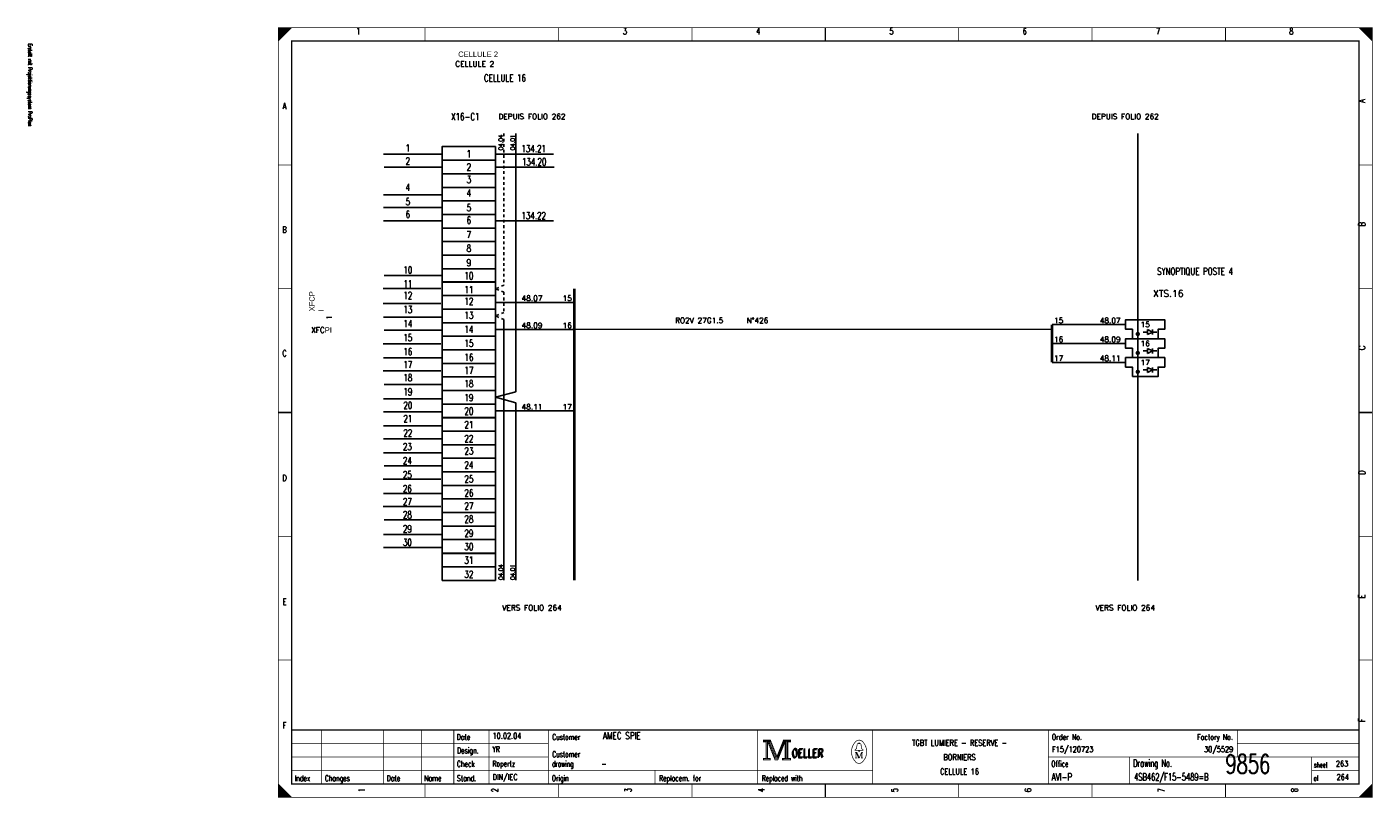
# Model space of a CAD drawing. Header units: centimetres. Extents: x 0 to 491, y -1040 to 69.
# Tile 10 of 181: x 141 to 191, y -1040 to -1011. Entities that reach past the tile are written whole.
import ezdxf
from ezdxf.enums import TextEntityAlignment as Align

# ---------------------------------------------------------------- set-up
doc = ezdxf.new("R2010")
doc.units = ezdxf.units.CM
doc.header["$MEASUREMENT"] = 0
doc.linetypes.add('CONTINU', pattern=[0])
doc.linetypes.add('DISCONTINU', pattern=[0.15000000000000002, 0.1, -0.05])
doc.layers.get('0').update_dxf_attribs({"color": 9, "linetype": 'CONTINUOUS'})
for name, color, linetype in [('POINTILLE', 5, 'DISCONTINU'), ('SCH-3', 3, 'CONTINU'), ('TEXTE', 3, 'CONTINUOUS'), ('TRAIFIN', 1, 'CONTINUOUS'), ('TRAIGROS', 2, 'CONTINUOUS'), ('TRAIMOY', 4, 'CONTINUOUS')]:
    doc.layers.add(name, color=color, linetype=linetype)
doc.styles.get("Standard").update_dxf_attribs({"font": 'romans.shx', "bigfont": 'TXT.shx'})

# ---------------------------------------------------------------- blocks, each defined once
blk = doc.blocks.new('BRND')
at = {"layer": 'TRAIFIN'}
for p, q in [((-0.731083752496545, -4.529830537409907), (0.8010242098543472, -4.529830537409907)), ((0.8010242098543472, -5.467330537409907), (0.8010242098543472, -3.592330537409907)), ((0.8010242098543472, -3.592330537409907), (2.676024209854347, -4.529830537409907)), ((2.676024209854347, -4.529830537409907), (0.8010242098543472, -5.467330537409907)), ((2.676024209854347, -5.467330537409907), (2.676024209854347, -3.592330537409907)), ((2.676024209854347, -4.529830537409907), (4.268916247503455, -4.529830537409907))]:
    blk.add_line(p, q, dxfattribs=at)
at = {"layer": 'TRAIMOY'}
blk.add_lwpolyline([(-4.75, -7), (-4.75, -3.5), (-7.25, -3.5), (-7.25, 0), (7.25, 0), (7.25, -3.5), (4.75, -3.5), (4.75, -7)], close=True, dxfattribs=at)

msp = doc.modelspace()

# ---------------------------------------------------------------- linework, layer by layer
at = {"color": 0, "linetype": 'Continuous'}
for p, q in [((153.8977271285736, -1016.185663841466), (156.0311359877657, -1016.185663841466)), ((158.0586004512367, -1016.185663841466), (160.1920093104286, -1016.185663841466)), ((153.9156618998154, -1016.669707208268), (156.0490707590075, -1016.669707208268)), ((158.0765352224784, -1016.669707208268), (160.2099440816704, -1016.669707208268)), ((153.8977270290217, -1017.691154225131), (156.0311358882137, -1017.691154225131)), ((153.8977271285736, -1018.157692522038), (156.0311359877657, -1018.157692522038)), ((153.8977271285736, -1018.659663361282), (156.0311359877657, -1018.659663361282)), ((158.0586004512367, -1018.659663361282), (160.1920093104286, -1018.659663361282)), ((153.9156618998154, -1020.675884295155), (156.0490707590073, -1020.675884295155)), ((153.87979225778, -1021.160734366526), (156.013201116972, -1021.160734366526)), ((153.87979225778, -1021.716261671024), (156.0132011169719, -1021.716261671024)), ((153.8977271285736, -1022.2180214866), (156.0311359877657, -1022.2180214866)), ((153.9156618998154, -1022.701853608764), (156.0490707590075, -1022.701853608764)), ((153.8797923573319, -1023.203628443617), (156.0132012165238, -1023.203628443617)), ((153.8977270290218, -1023.723300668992), (156.0311358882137, -1023.723300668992)), ((153.87979225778, -1024.207133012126), (156.013201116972, -1024.207133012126)), ((153.9156618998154, -1024.708892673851), (156.0490707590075, -1024.708892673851)), ((153.8977271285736, -1025.24650756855), (156.0311359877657, -1025.24650756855)), ((153.8977271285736, -1025.730339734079), (156.0311359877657, -1025.730339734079)), ((153.8977270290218, -1026.245543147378), (156.0311358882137, -1026.245543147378)), ((153.8977271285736, -1026.725970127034), (156.0311359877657, -1026.725970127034)), ((153.8977271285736, -1027.237730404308), (156.0311359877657, -1027.237730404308)), ((153.9156618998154, -1027.721562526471), (156.0490707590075, -1027.721562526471)), ((153.8797923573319, -1028.223337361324), (156.0132012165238, -1028.223337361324)), ((153.8977270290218, -1028.743009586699), (156.0311358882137, -1028.743009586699)), ((153.87979225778, -1029.226841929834), (156.013201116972, -1029.226841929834)), ((153.9156618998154, -1029.728601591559), (156.0490707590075, -1029.728601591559)), ((153.8977271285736, -1030.266216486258), (156.0311359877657, -1030.266216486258)), ((153.8977271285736, -1030.750048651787), (156.0311359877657, -1030.750048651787))]:
    msp.add_line(p, q, dxfattribs=at)
at = {"color": 0}
for points, const_width in [([(170.25, -1012), (170.25, -1011.5)], 0.05), ([(155.4375, -1011.5), (155.4375, -1012)], 0.025), ([(160.375, -1011.5), (160.375, -1012)], 0.025), ([(165.3125, -1011.5), (165.3125, -1012)], 0.025), ([(170.25, -1011.5), (170.25, -1012)], 0.025), ([(175.1875, -1011.5), (175.1875, -1012)], 0.025), ([(180.125, -1011.5), (180.125, -1012)], 0.025), ([(185.0625, -1011.5), (185.0625, -1012)], 0.025), ([(150, -1016.5833), (150.5, -1016.5833)], 0.025), ([(190.5, -1016.5833), (190, -1016.5833)], 0.025), ([(150, -1021.1666), (150.5, -1021.1666)], 0.025), ([(190.5, -1021.1666), (190, -1021.1666)], 0.025), ([(150.5, -1025.75), (150, -1025.75)], 0.05), ([(150, -1025.75), (150.5, -1025.75)], 0.025), ([(190, -1025.75), (190.5, -1025.75)], 0.05), ([(190.5, -1025.75), (190, -1025.75)], 0.025), ([(150, -1030.3333), (150.5, -1030.3333)], 0.025), ([(190.5, -1030.3333), (190, -1030.3333)], 0.025), ([(150, -1034.9166), (150.5, -1034.9166)], 0.025), ([(190.5, -1034.9166), (190, -1034.9166)], 0.025), ([(190, -1037.5), (150.5, -1037.5)], 0.05), ([(151.5999999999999, -1039.5), (151.5999999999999, -1037.5)], 0.025), ([(153.9, -1039.5), (153.9, -1037.5)], 0.025), ([(155.3, -1039.5), (155.3, -1037.5)], 0.025), ([(156.5, -1037.5), (156.5, -1039.5)], 0.025), ([(157.8, -1037.5), (157.8, -1039.5)], 0.025), ([(160, -1037.5), (160, -1039.5)], 0.025), ([(167.75, -1037.5), (167.75, -1039.5)], 0.025), ([(172, -1037.5), (172, -1039.5)], 0.025), ([(178.5, -1037.5), (178.5, -1039.5)], 0.025), ([(185.5, -1037.5), (185.5, -1038.5)], 0.025), ([(150.5, -1038), (160, -1038)], 0.025), ([(168.15, -1037.95), (168.4, -1038.58)], 0.025), ([(168.4699999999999, -1038.51), (168.6999999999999, -1037.94)], 0.025), ([(171.35, -1038.33), (171.42, -1038.33)], 0.025), ([(171.42, -1038.33), (171.51, -1038.54)], 0.025), ([(171.4599999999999, -1038.01), (171.55, -1038.01)], 0.025), ([(171.51, -1038.54), (171.5899999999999, -1038.33)], 0.025), ([(171.5899999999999, -1038.54), (171.5899999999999, -1038.33)], 0.025), ([(171.5899999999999, -1038.33), (171.65, -1038.33)], 0.025), ([(171.61, -1038.33), (171.61, -1038.54)], 0.025), ([(185.5, -1038), (190, -1038)], 0.025), ([(150.5, -1038.5), (160, -1038.5)], 0.025), ([(168.4, -1038.58), (168.4599999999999, -1038.58)], 0.025), ([(171.39, -1038.54), (171.4299999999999, -1038.54)], 0.025), ([(171.65, -1038.54), (171.5699999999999, -1038.54)], 0.025), ([(178.5, -1038.5), (190, -1038.5)], 0.025), ([(181.5, -1038.5), (181.5, -1039.5)], 0.025), ([(188.25, -1038.5), (188.25, -1039.5)], 0.025), ([(150.5, -1039), (172, -1039)], 0.025), ([(163.9499999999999, -1039), (163.9499999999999, -1039.5)], 0.025), ([(188.25, -1039), (190, -1039)], 0.025), ([(155.4375, -1040), (155.4375, -1039.5)], 0.025), ([(160.375, -1040), (160.375, -1039.5)], 0.025), ([(165.3125, -1040), (165.3125, -1039.5)], 0.025), ([(170.25, -1039.5), (170.25, -1040)], 0.05), ([(170.25, -1040), (170.25, -1039.5)], 0.025), ([(175.1875, -1040), (175.1875, -1039.5)], 0.025), ([(180.125, -1040), (180.125, -1039.5)], 0.025), ([(185.0625, -1040), (185.0625, -1039.5)], 0.025), ([(190.5, -1039.5), (190, -1040)], 0.025), ([(150.4749999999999, -1040), (150.4749999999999, -1039.975)], 0.025)]:
    msp.add_lwpolyline(points, dxfattribs=dict(at, const_width=const_width))
at = {"color": 0, "const_width": 0.025, "flags": 128}
for points in [[(150, -1025.75), (150, -1011.5), (190.5, -1011.5), (190.5, -1040), (150, -1040), (150, -1025.75)], [(150, -1011.5), (150.5, -1011.5), (150, -1012), (150, -1011.5)], [(150.025, -1011.5), (150.025, -1011.975), (150.05, -1011.95), (150.05, -1011.5), (150.0749999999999, -1011.5), (150.0749999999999, -1011.925), (150.0999999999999, -1011.9), (150.0999999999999, -1011.5), (150.125, -1011.5), (150.125, -1011.875), (150.15, -1011.85), (150.15, -1011.5), (150.175, -1011.5), (150.175, -1011.825), (150.1999999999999, -1011.8)], [(150.1999999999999, -1011.8), (150.1999999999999, -1011.5), (150.2249999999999, -1011.5), (150.2249999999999, -1011.775), (150.25, -1011.75), (150.25, -1011.5), (150.275, -1011.5), (150.275, -1011.725), (150.3, -1011.7), (150.3, -1011.5), (150.3249999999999, -1011.5), (150.3249999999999, -1011.675), (150.3499999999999, -1011.65), (150.3499999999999, -1011.5), (150.375, -1011.5)], [(150.375, -1011.5), (150.375, -1011.625), (150.4, -1011.6), (150.4, -1011.5), (150.425, -1011.5), (150.425, -1011.575), (150.4499999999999, -1011.55), (150.4499999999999, -1011.5), (150.4749999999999, -1011.5), (150.4749999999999, -1011.525)], [(190, -1011.5), (190.5, -1012), (190.475, -1011.975), (190.475, -1011.5), (190.4499999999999, -1011.5), (190.4499999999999, -1011.95), (190.425, -1011.925), (190.425, -1011.5), (190.4, -1011.5), (190.4, -1011.9), (190.375, -1011.875), (190.375, -1011.5), (190.35, -1011.5), (190.35, -1011.85), (190.3249999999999, -1011.825)], [(190.15, -1011.65), (190.15, -1011.5), (190.125, -1011.5), (190.125, -1011.625), (190.1, -1011.6), (190.1, -1011.5), (190.0749999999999, -1011.5), (190.0749999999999, -1011.575), (190.05, -1011.55), (190.05, -1011.5), (190.025, -1011.5), (190.025, -1011.525)], [(190.3249999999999, -1011.825), (190.3249999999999, -1011.5), (190.3, -1011.5), (190.3, -1011.8), (190.275, -1011.775), (190.275, -1011.5), (190.25, -1011.5), (190.25, -1011.75), (190.225, -1011.725), (190.225, -1011.5), (190.1999999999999, -1011.5), (190.1999999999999, -1011.7), (190.175, -1011.675), (190.175, -1011.5), (190.15, -1011.5)], [(167.9499999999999, -1037.88), (167.9499999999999, -1037.95), (168.05, -1037.95), (168.05, -1038.55), (167.9499999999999, -1038.55), (167.9499999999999, -1038.62), (168.2199999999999, -1038.62), (168.2199999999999, -1038.55), (168.12, -1038.55), (168.12, -1037.95), (168.2199999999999, -1037.95), (168.2199999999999, -1037.88), (167.9499999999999, -1037.88)], [(168.2199999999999, -1037.88), (168.4599999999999, -1038.48), (168.6999999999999, -1037.88)], [(168.6999999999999, -1037.88), (168.6999999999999, -1037.95), (168.8, -1037.95), (168.8, -1038.55), (168.6999999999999, -1038.55), (168.6999999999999, -1038.62), (168.9699999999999, -1038.62), (168.9699999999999, -1038.55), (168.87, -1038.55), (168.87, -1037.95), (168.9699999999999, -1037.95), (168.9699999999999, -1037.88), (168.6999999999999, -1037.88)], [(168.0699999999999, -1037.93), (168.0699999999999, -1038.57), (168.1, -1038.57), (168.1, -1037.93)], [(168.12, -1037.95), (168.39, -1038.62), (168.4899999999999, -1038.62), (168.76, -1037.95)], [(168.1799999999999, -1037.95), (168.42, -1038.54), (168.4599999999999, -1038.54)], [(168.2199999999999, -1037.95), (168.4399999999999, -1038.51), (168.4699999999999, -1038.51)], [(168.4599999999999, -1038.58), (168.4899999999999, -1038.58), (168.7399999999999, -1037.95)], [(168.4599999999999, -1038.54), (168.4799999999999, -1038.54), (168.7199999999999, -1037.95)], [(168.76, -1037.95), (168.76, -1038.55), (168.66, -1038.55), (168.66, -1038.62), (168.7099999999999, -1038.62)], [(168.78, -1037.93), (168.78, -1038.57), (168.8299999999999, -1038.57), (168.8299999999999, -1037.93), (168.85, -1037.93), (168.85, -1038.57)], [(171.4799999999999, -1038.26), (171.35, -1038.26), (171.35, -1038.24), (171.4, -1038.2), (171.4299999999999, -1038.04)], [(171.39, -1038.33), (171.39, -1038.54), (171.35, -1038.54)], [(171.39, -1038.33), (171.4799999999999, -1038.54), (171.51, -1038.54)], [(171.4799999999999, -1038.01), (171.4799999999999, -1037.98), (171.52, -1037.98), (171.52, -1038.01)], [(171.52, -1038.26), (171.65, -1038.26), (171.65, -1038.24), (171.6, -1038.2), (171.5699999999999, -1038.04)], [(150, -1039.5), (150, -1040), (150.5, -1040), (150, -1039.5), (150.025, -1039.525), (150.025, -1040), (150.05, -1040), (150.05, -1039.55), (150.0749999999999, -1039.575), (150.0749999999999, -1040), (150.0999999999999, -1040), (150.0999999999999, -1039.6), (150.125, -1039.625), (150.125, -1040), (150.15, -1040)], [(150.15, -1040), (150.15, -1039.65), (150.175, -1039.675), (150.175, -1040), (150.1999999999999, -1040), (150.1999999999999, -1039.7), (150.2249999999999, -1039.725), (150.2249999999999, -1040), (150.25, -1040), (150.25, -1039.75), (150.275, -1039.775), (150.275, -1040), (150.3, -1040), (150.3, -1039.8), (150.3249999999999, -1039.825)], [(150.3249999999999, -1039.825), (150.3249999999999, -1040), (150.3499999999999, -1040), (150.3499999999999, -1039.85), (150.375, -1039.875), (150.375, -1040), (150.4, -1040), (150.4, -1039.9), (150.425, -1039.925), (150.425, -1040), (150.4499999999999, -1040), (150.4499999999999, -1039.95), (150.4749999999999, -1039.975)], [(190.125, -1039.875), (190.125, -1040), (190.1, -1040), (190.1, -1039.9), (190.0749999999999, -1039.925), (190.0749999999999, -1040), (190.05, -1040), (190.05, -1039.95), (190.025, -1039.975), (190.025, -1040)], [(190.3, -1040), (190.3, -1039.7), (190.275, -1039.725), (190.275, -1040), (190.25, -1040), (190.25, -1039.75), (190.225, -1039.775), (190.225, -1040), (190.1999999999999, -1040), (190.1999999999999, -1039.8), (190.175, -1039.825), (190.175, -1040), (190.15, -1040), (190.15, -1039.85), (190.125, -1039.875)], [(190.475, -1039.525), (190.475, -1040), (190.4499999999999, -1040), (190.4499999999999, -1039.55), (190.425, -1039.575), (190.425, -1040), (190.4, -1040), (190.4, -1039.6), (190.375, -1039.625), (190.375, -1040), (190.35, -1040), (190.35, -1039.65), (190.3249999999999, -1039.675), (190.3249999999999, -1040), (190.3, -1040)]]:
    msp.add_lwpolyline(points, dxfattribs=at)
at = {"color": 0, "flags": 128}
for points, const_width in [([(150, -1011.5), (190.5, -1011.5), (190.5, -1040), (150, -1040)], 0.025), ([(150.5, -1012), (190, -1012), (190, -1039.5), (150.5, -1039.5)], 0.05), ([(150.5, -1012), (190, -1012), (190, -1039.5), (150.5, -1039.5)], 0.025), ([(167.9699999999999, -1037.9), (168.1999999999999, -1037.9), (168.1999999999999, -1037.93), (167.9699999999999, -1037.93)], 0.025), ([(168.7199999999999, -1037.9), (168.9499999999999, -1037.9), (168.9499999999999, -1037.93), (168.7199999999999, -1037.93)], 0.025), ([(171.4799999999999, -1038.26), (171.52, -1038.26), (171.52, -1038.29), (171.4799999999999, -1038.29)], 0.025), ([(167.9699999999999, -1038.57), (168.1999999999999, -1038.57), (168.1999999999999, -1038.6), (167.9699999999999, -1038.6)], 0.025), ([(168.6799999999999, -1038.57), (168.9499999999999, -1038.57), (168.9499999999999, -1038.6), (168.6799999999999, -1038.6)], 0.025)]:
    msp.add_lwpolyline(points, close=True, dxfattribs=dict(at, const_width=const_width))
at = {"color": 0, "linetype": 'Continuous'}
for points in [[(156.0656936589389, -1016.410149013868), (156.0656936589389, -1015.907967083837), (158.0377522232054, -1015.907967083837), (158.0377522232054, -1016.410149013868)], [(156.0656936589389, -1016.912119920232), (156.0656936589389, -1016.4099379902), (158.0377522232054, -1016.4099379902), (158.0377522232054, -1016.912119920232)], [(156.0656936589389, -1017.414301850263), (156.0656936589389, -1016.912119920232), (158.0377522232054, -1016.912119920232), (158.0377522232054, -1017.414301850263)], [(156.0656936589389, -1017.91648389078), (156.0656936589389, -1017.414301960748), (158.0377522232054, -1017.414301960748), (158.0377522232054, -1017.91648389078)], [(156.0656936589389, -1018.418032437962), (156.0656936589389, -1017.915850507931), (158.0377522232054, -1017.915850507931), (158.0377522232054, -1018.418032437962)], [(156.0656936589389, -1018.920003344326), (156.0656936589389, -1018.417821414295), (158.0377522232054, -1018.417821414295), (158.0377522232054, -1018.920003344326)], [(156.0656936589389, -1019.422185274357), (156.0656936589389, -1018.920003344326), (158.0377522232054, -1018.920003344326), (158.0377522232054, -1019.422185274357)], [(156.0656936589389, -1019.924367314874), (156.0656936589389, -1019.422185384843), (158.0377522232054, -1019.422185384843), (158.0377522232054, -1019.924367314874)], [(156.0656936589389, -1020.426549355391), (156.0656936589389, -1019.924367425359), (158.0377522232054, -1019.924367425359), (158.0377522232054, -1020.426549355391)], [(156.0656936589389, -1020.928731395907), (156.0656936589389, -1020.426549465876), (158.0377522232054, -1020.426549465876), (158.0377522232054, -1020.928731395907)], [(156.0656936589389, -1021.420728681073), (156.0656936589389, -1020.918546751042), (158.0377522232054, -1020.918546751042), (158.0377522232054, -1021.420728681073)], [(156.0656936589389, -1021.92291072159), (156.0656936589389, -1021.420728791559), (158.0377522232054, -1021.420728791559), (158.0377522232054, -1021.92291072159)], [(156.0656936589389, -1022.425092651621), (156.0656936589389, -1021.92291072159), (158.0377522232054, -1021.92291072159), (158.0377522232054, -1022.425092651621)], [(156.0656936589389, -1022.927274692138), (156.0656936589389, -1022.425092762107), (158.0377522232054, -1022.425092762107), (158.0377522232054, -1022.927274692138)], [(156.0656936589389, -1023.429456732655), (156.0656936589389, -1022.927274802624), (158.0377522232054, -1022.927274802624), (158.0377522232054, -1023.429456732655)], [(156.0656936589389, -1023.931638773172), (156.0656936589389, -1023.42945684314), (158.0377522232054, -1023.42945684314), (158.0377522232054, -1023.931638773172)], [(156.0656936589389, -1024.433820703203), (156.0656936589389, -1023.931638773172), (158.0377522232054, -1023.931638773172), (158.0377522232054, -1024.433820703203)], [(156.0656936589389, -1024.93600274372), (156.0656936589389, -1024.433820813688), (158.0377522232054, -1024.433820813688), (158.0377522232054, -1024.93600274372)], [(156.0656936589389, -1025.438184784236), (156.0656936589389, -1024.936002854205), (158.0377522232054, -1024.936002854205), (158.0377522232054, -1025.438184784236)], [(156.0656936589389, -1025.940366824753), (156.0656936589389, -1025.438184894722), (158.0377522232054, -1025.438184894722), (158.0377522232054, -1025.940366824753)], [(156.0656936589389, -1026.447032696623), (156.0656936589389, -1025.944850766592), (158.0377522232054, -1025.944850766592), (158.0377522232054, -1026.447032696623)], [(156.0656936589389, -1026.944731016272), (156.0656936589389, -1026.442549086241), (158.0377522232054, -1026.442549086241), (158.0377522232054, -1026.944731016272)], [(156.0656936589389, -1027.444801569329), (156.0656936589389, -1026.942619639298), (158.0377522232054, -1026.942619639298), (158.0377522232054, -1027.444801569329)], [(156.0656936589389, -1027.946983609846), (156.0656936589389, -1027.444801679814), (158.0377522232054, -1027.444801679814), (158.0377522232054, -1027.946983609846)], [(156.0656936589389, -1028.449165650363), (156.0656936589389, -1027.946983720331), (158.0377522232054, -1027.946983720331), (158.0377522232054, -1028.449165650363)], [(156.0656936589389, -1028.951347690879), (156.0656936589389, -1028.449165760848), (158.0377522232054, -1028.449165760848), (158.0377522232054, -1028.951347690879)], [(156.0656936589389, -1029.453529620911), (156.0656936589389, -1028.951347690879), (158.0377522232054, -1028.951347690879), (158.0377522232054, -1029.453529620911)], [(156.0656936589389, -1029.955711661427), (156.0656936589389, -1029.453529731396), (158.0377522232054, -1029.453529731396), (158.0377522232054, -1029.955711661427)], [(156.0656936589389, -1030.457893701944), (156.0656936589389, -1029.955711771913), (158.0377522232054, -1029.955711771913), (158.0377522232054, -1030.457893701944)], [(156.0656936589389, -1030.960075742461), (156.0656936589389, -1030.45789381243), (158.0377522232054, -1030.45789381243), (158.0377522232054, -1030.960075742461)], [(156.0656936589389, -1031.466741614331), (156.0656936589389, -1030.9645596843), (158.0377522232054, -1030.9645596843), (158.0377522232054, -1031.466741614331)], [(156.0656936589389, -1031.96443993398), (156.0656936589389, -1031.462258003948), (158.0377522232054, -1031.462258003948), (158.0377522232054, -1031.96443993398)]]:
    msp.add_lwpolyline(points, close=True, dxfattribs=at)
at = {"color": 0, "const_width": 0.025, "flags": 128}
for points in [[(171.6493359, -1037.9596398, 0.530775), (171.3512999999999, -1037.9587, 0.530775)], [(171.3499601, -1037.9611652, 0.373815), (171.3488, -1038.6575, 0.373815)], [(171.4599999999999, -1038.01, 0.414214), (171.4299999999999, -1038.04, 0.414214)], [(171.5699999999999, -1038.04, 0.414214), (171.54, -1038.01, 0.414214)], [(171.6498075, -1038.6598315, 0.378582), (171.6463, -1037.9562, 0.378582)], [(171.3502705, -1038.6598197, 0.532213), (171.6487999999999, -1038.6612, 0.532213)]]:
    msp.add_lwpolyline(points, format="xyb", dxfattribs=at)
at = {"layer": 'POINTILLE', "color": 0, "const_width": 0.05}
msp.add_lwpolyline([(178.6406912, -1022.676183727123), (160.9627522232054, -1022.676183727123)], dxfattribs=at)
at = {"layer": 'TRAIFIN', "color": 0, "linetype": 'DISCONTINU'}
for p, q in [((158.3526148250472, -1015.420203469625), (158.3526148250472, -1021.040850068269)), ((158.3526148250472, -1021.040850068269), (158.0377522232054, -1021.169637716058)), ((158.3526148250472, -1021.298425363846), (158.0377522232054, -1021.169637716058)), ((158.3526148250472, -1021.298425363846), (158.3526148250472, -1022.045214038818)), ((158.3526148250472, -1022.045214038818), (158.0377522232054, -1022.174001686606)), ((158.3526148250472, -1022.302789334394), (158.0377522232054, -1022.174001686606))]:
    msp.add_line(p, q, dxfattribs=at)
at = {"layer": 'TRAIFIN', "color": 0}
for p, q in [((158.7912695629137, -1024.982990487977), (158.7912695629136, -1015.420203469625)), ((158.7912695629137, -1024.982990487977), (158.7912695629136, -1018.413618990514)), ((160.9627522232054, -1021.671819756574), (158.0377522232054, -1021.671819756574)), ((158.3526148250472, -1031.962822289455), (158.3526148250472, -1022.302789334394)), ((160.9627522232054, -1022.676183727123), (158.0377522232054, -1022.676183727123)), ((181.3656912, -1022.49402070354), (178.6406912, -1022.49402070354)), ((181.3656912, -1023.19402070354), (178.6406912, -1023.19402070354)), ((181.3656912, -1023.89402070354), (178.6406912, -1023.89402070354)), ((158.7912695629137, -1024.982990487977), (158.0377522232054, -1025.187093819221)), ((158.7912695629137, -1025.391197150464), (158.0377522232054, -1025.187093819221)), ((158.7912695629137, -1031.960568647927), (158.7912695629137, -1025.391197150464)), ((158.7912695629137, -1031.960568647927), (158.7912695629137, -1025.391197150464)), ((160.9627522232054, -1025.689275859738), (158.0377522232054, -1025.689275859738))]:
    msp.add_line(p, q, dxfattribs=at)
at = {"layer": 'TRAIFIN', "color": 0, "const_width": 0.07200000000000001}
for points in [[(181.7716912, -1022.84402070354, 0.9999999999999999), (181.8596911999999, -1022.84402070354, 1)], [(181.7716912, -1023.54402070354, 0.9999999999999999), (181.8596911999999, -1023.54402070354, 1)], [(181.7716912, -1024.24402070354, 0.9999999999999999), (181.8596911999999, -1024.24402070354, 1)]]:
    msp.add_lwpolyline(points, format="xyb", close=True, dxfattribs=at)
at = {"layer": 'TRAIGROS', "color": 0}
msp.add_line((181.8156911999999, -1015.420203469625), (181.8156911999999, -1031.96443993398), dxfattribs=at)
at = {"layer": 'TRAIGROS', "color": 0, "const_width": 0.1}
for points in [[(160.9627522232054, -1021.169637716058), (160.9627522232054, -1031.96443993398)], [(178.6406912, -1022.49402070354), (178.6406912, -1023.89402070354)]]:
    msp.add_lwpolyline(points, dxfattribs=at)

# ---------------------------------------------------------------- block references
at = {"layer": 'SCH-3', "color": 0, "xscale": 0.1, "yscale": 0.1, "zscale": 0.1}
for p in [(182.0906911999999, -1022.31902070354), (182.0906911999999, -1023.01902070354), (182.0906911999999, -1023.71902070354)]:
    msp.add_blockref('BRND', p, dxfattribs=at)

# ---------------------------------------------------------------- texts
at = {"color": 0}
for s, height, width, p in [('1', 0.238125, 0.672, (152.9654420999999, -1011.5141968)), ('3', 0.238125, 0.672, (162.8321917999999, -1011.5141968)), ('4', 0.238125, 0.672, (167.7655665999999, -1011.5141968)), ('5', 0.238125, 0.672, (172.6989414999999, -1011.5141968)), ('6', 0.238125, 0.672, (177.6323163, -1011.5141968)), ('7', 0.238125, 0.672, (182.5656911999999, -1011.5141968)), ('8', 0.238125, 0.672, (187.499066, -1011.5141968)), ('CELLULE 16', 0.2619375, 0.736, (158.3928741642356, -1013.239740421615)), ('A', 0.238125, 0.76, (150.2325654, -1014.2825654)), ('X16-C1', 0.2619375, 0.736, (156.92496121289, -1014.669738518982)), ('1', 0.2619375, 0.736, (154.7974913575, -1015.827778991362)), ('134.21', 0.2619375, 0.736, (159.4551504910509, -1015.854601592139)), ('2', 0.2619375, 0.736, (154.7974913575, -1016.311822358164)), ('1', 0.2619375, 0.736, (157.0572759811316, -1016.042909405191)), ('134.20', 0.2619375, 0.736, (159.4730852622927, -1016.338644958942)), ('2', 0.2619375, 0.736, (157.0572759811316, -1016.526952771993)), ('4', 0.2619375, 0.736, (154.7974913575, -1017.279486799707)), ('3', 0.2619375, 0.736, (157.0572759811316, -1016.992857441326)), ('5', 0.2619375, 0.736, (154.7974913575, -1017.817101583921)), ('4', 0.2619375, 0.736, (157.0572759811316, -1017.494617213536)), ('6', 0.2619375, 0.736, (154.7974913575, -1018.283850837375)), ('5', 0.2619375, 0.736, (157.0572759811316, -1018.03223199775)), ('134.22', 0.2619375, 0.736, (159.4551504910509, -1018.328601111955)), ('B', 0.238125, 0.76, (150.2325654, -1018.8610212)), ('6', 0.2619375, 0.736, (157.0572759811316, -1018.498981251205)), ('7', 0.2619375, 0.736, (157.0572759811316, -1019.036596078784)), ('8', 0.2619375, 0.736, (157.0572759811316, -1019.538355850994)), ('10', 0.2619375, 0.736, (154.7974913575, -1020.344672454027)), ('9', 0.2619375, 0.736, (157.0572759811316, -1020.075970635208)), ('SYNOPTIQUE POSTE 4', 0.2619375, 0.736, (183.9342206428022, -1020.395918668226)), ('11', 0.2619375, 0.736, (154.7974913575, -1020.856616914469)), ('10', 0.2619375, 0.736, (157.0572759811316, -1020.559802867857)), ('12', 0.2619375, 0.736, (154.7974913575, -1021.286666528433)), ('11', 0.2619375, 0.736, (157.0572759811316, -1021.071747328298)), ('13', 0.2619375, 0.736, (154.7974913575, -1021.80635388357)), ('12', 0.2619375, 0.736, (157.0572759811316, -1021.501796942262)), ('14', 0.2619375, 0.736, (154.7974913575, -1022.326041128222)), ('13', 0.2619375, 0.736, (157.0572759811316, -1022.0214842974)), ('15', 0.2619375, 0.736, (154.7974913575, -1022.845728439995)), ('14', 0.2619375, 0.736, (157.0572759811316, -1022.541171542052)), ('C', 0.238125, 0.76, (150.2325654, -1023.439477)), ('16', 0.2619375, 0.736, (154.7974913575, -1023.365415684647)), ('15', 0.2619375, 0.736, (157.0572759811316, -1023.060858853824)), ('17', 0.2619375, 0.736, (154.7974913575, -1023.849247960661)), ('16', 0.2619375, 0.736, (157.0572759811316, -1023.580546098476)), ('18', 0.2619375, 0.736, (154.7974913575, -1024.33308019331)), ('17', 0.2619375, 0.736, (157.0572759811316, -1024.06437837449)), ('19', 0.2619375, 0.736, (154.7974913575, -1024.852767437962)), ('18', 0.2619375, 0.736, (157.0572759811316, -1024.548210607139)), ('20', 0.2619375, 0.736, (154.7974913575, -1025.354527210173)), ('19', 0.2619375, 0.736, (157.0572759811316, -1025.067897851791)), ('21', 0.2619375, 0.736, (154.7974913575, -1025.85180308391)), ('20', 0.2619375, 0.736, (157.0572759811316, -1025.569657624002)), ('22', 0.2619375, 0.736, (154.7974913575, -1026.37597404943)), ('21', 0.2619375, 0.736, (157.0572759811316, -1026.066933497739)), ('23', 0.2619375, 0.736, (154.7795565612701, -1026.879845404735)), ('22', 0.2619375, 0.736, (157.0572759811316, -1026.591104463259)), ('24', 0.2619375, 0.736, (154.7795565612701, -1027.399532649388)), ('23', 0.2619375, 0.736, (157.0572759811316, -1027.041193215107)), ('25', 0.2619375, 0.736, (154.7795565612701, -1027.91921996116)), ('24', 0.2619375, 0.736, (157.0572759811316, -1027.560880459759)), ('D', 0.238125, 0.76, (150.2325654, -1028.0534247)), ('25', 0.2619375, 0.736, (157.0572759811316, -1028.080567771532)), ('26', 0.2619375, 0.736, (154.7795565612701, -1028.438907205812)), ('27', 0.2619375, 0.736, (154.7795565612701, -1028.922739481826)), ('26', 0.2619375, 0.736, (157.0572759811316, -1028.600255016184)), ('28', 0.2619375, 0.736, (154.7795565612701, -1029.406571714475)), ('27', 0.2619375, 0.736, (157.0572759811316, -1029.084087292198)), ('28', 0.2619375, 0.736, (157.0572759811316, -1029.567919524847)), ('29', 0.2619375, 0.736, (154.7795565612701, -1029.926258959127)), ('29', 0.2619375, 0.736, (157.0572759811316, -1030.087606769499)), ('30', 0.2619375, 0.736, (154.7795565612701, -1030.428018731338)), ('30', 0.2619375, 0.736, (157.0572759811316, -1030.58936654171)), ('31', 0.2619375, 0.736, (157.0572759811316, -1031.086642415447)), ('32', 0.2619375, 0.736, (157.0572759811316, -1031.610813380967)), ('E', 0.238125, 0.76, (150.2325654, -1032.6318804)), ('F', 0.238125, 0.76, (150.2325654, -1037.2103362)), ('TGBT LUMIERE - RESERVE -', 0.2143125, 0.7536, (175.2188666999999, -1037.8704857)), ('BORNIERS', 0.2143125, 0.76, (175.2188666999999, -1038.4028643)), ('CELLULE 16', 0.2143125, 0.681231, (175.2188666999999, -1038.9352428))]:
    msp.add_text(s, height=height, dxfattribs=dict(at, width=width)).set_placement(p, align=Align.TOP_CENTER)
at = {"color": 0, "width": 0.622634}
msp.add_text('Erstellt mit Projektierungssystem ProPlan', height=0.142875, rotation=270, dxfattribs=at).set_placement((140.7023879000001, -1012.0943088), align=Align.BOTTOM_LEFT)
at = {"color": 0, "width": 0.76}
for s, p in [('A', (189.9909527, -1014.2825654)), ('B', (189.9909527, -1018.8610212)), ('C', (189.9921949, -1023.439477)), ('D', (189.9921949, -1028.0534247)), ('E', (189.9909527, -1032.6318804)), ('F', (189.9909527, -1037.2103362))]:
    msp.add_text(s, height=0.238125, rotation=90, dxfattribs=at).set_placement(p, align=Align.TOP_LEFT)
at = {"color": 0}
for s, height, width, p in [('04.04', 0.16764, 0.736, (158.1551559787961, -1015.752049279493)), ('04.01', 0.16764, 0.736, (158.5938107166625, -1015.752049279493)), ('04.04', 0.16764, 0.736, (158.1551559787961, -1031.65730952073)), ('04.01', 0.16764, 0.736, (158.5938107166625, -1031.65730952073)), ('1', 0.238125, 0.672, (152.9654420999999, -1039.7302615)), ('2', 0.238125, 0.672, (157.8988168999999, -1039.7302615)), ('3', 0.238125, 0.672, (162.8321917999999, -1039.7302615)), ('4', 0.238125, 0.672, (167.7655665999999, -1039.7302615)), ('5', 0.238125, 0.672, (172.6989414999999, -1039.7302615)), ('6', 0.238125, 0.672, (177.6323163, -1039.7302615)), ('7', 0.238125, 0.672, (182.5656911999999, -1039.7302615)), ('8', 0.238125, 0.672, (187.499066, -1039.7302615))]:
    msp.add_text(s, height=height, rotation=90, dxfattribs=dict(at, width=width)).set_placement(p, align=Align.TOP_CENTER)
for s, height, width, p in [('Date', 0.2143125, 0.64, (156.6054918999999, -1037.6575342)), ('Customer', 0.2143125, 0.62, (160.1403081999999, -1037.6575342)), ('Order No.', 0.2143125, 0.6568890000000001, (178.6328331, -1037.6575342)), ('Design.', 0.2143125, 0.636571, (156.6191563, -1038.1544209)), ('Customer', 0.2143125, 0.62, (160.1403081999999, -1038.2963885)), ('OELLER', 0.3095625, 0.76, (168.9964259, -1038.2254047)), ('OELLER', 0.3095625, 0.76, (168.9964259, -1038.2254047)), ('OELLER', 0.3095625, 0.76, (169.0319178, -1038.1899128)), ('Check', 0.2143125, 0.632, (156.6117029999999, -1038.6513076)), ('drawing', 0.2143125, 0.6, (160.1328549, -1038.6513076)), ('Office', 0.2143125, 0.626667, (178.6154421, -1038.6513076)), ('Drawing No.', 0.2619375, 0.646545, (181.6427242, -1038.6016189)), ('sheet', 0.1905, 0.6, (188.3377396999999, -1038.7009963)), ('Index', 0.2143125, 0.632, (150.6086021, -1039.1836862)), ('Changes', 0.2143125, 0.622857, (151.7262422, -1039.1836862)), ('Date', 0.2143125, 0.64, (154.0145828, -1039.1836862)), ('Name', 0.2143125, 0.64, (155.403736, -1039.1836862)), ('Stand.', 0.2143125, 0.642667, (156.6117029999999, -1039.1836862)), ('Origin', 0.2143125, 0.626667, (160.1266437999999, -1039.1836862)), ('Replacem. for', 0.2143125, 0.627077, (164.0973007, -1039.1836862)), ('Replaced with', 0.2143125, 0.619692, (167.8949345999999, -1039.1836862)), ('of', 0.1905, 0.6, (188.3228330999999, -1039.1978829))]:
    msp.add_text(s, height=height, dxfattribs=dict(at, width=width)).set_placement(p, align=Align.TOP_LEFT)
for s, height, width, p in [('10.02.04', 0.2143125, 0.6779999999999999, (157.933599, -1037.8917808)), ('AMEC SPIE', 0.2619375, 0.752889, (162.0157005, -1037.9230137)), ('YR', 0.2143125, 0.626667, (157.9273879, -1038.3886675)), ('F15/120723', 0.2143125, 0.6832, (178.6390441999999, -1038.3886675)), ('Ropertz', 0.2143125, 0.622857, (157.9323568, -1038.9210461)), ('-', 0.2143125, 0.696, (161.9651245, -1038.9210461)), ('9856', 0.7000000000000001, 0.6928, (185.0581462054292, -1039.321636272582)), ('263', 0.2143125, 0.672, (189.1501493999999, -1038.9210461)), ('DIN/IEC', 0.2143125, 0.750857, (157.9348411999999, -1039.4179328)), ('AVI-P', 0.2619375, 0.7472, (178.6241375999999, -1039.4491656)), ('4SB462/F15-5489=B', 0.2619375, 0.6928, (181.6787484, -1039.4491656)), ('264', 0.2143125, 0.672, (189.1771232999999, -1039.4179328))]:
    msp.add_text(s, height=height, dxfattribs=dict(at, width=width)).set_placement(p, align=Align.BOTTOM_LEFT)
at = {"color": 0, "width": 0.646545}
msp.add_text('Factory No.', height=0.2143125, dxfattribs=at).set_placement((185.3349471, -1037.6575342), align=Align.TOP_RIGHT)
at = {"color": 0, "width": 0.675429}
msp.add_text('30/5529', height=0.2143125, dxfattribs=at).set_placement((185.3464819, -1038.3886675), align=Align.BOTTOM_RIGHT)
at = {"linetype": 'Continuous', "char_height": 0.2, "attachment_point": 1}
for s, insert, width in [('{\\fArial|b0|i0|c0|p34;CELLULE 2}', (156.6611823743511, -1012.386356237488), 6.70761), ('CELLULE 2', (156.5535736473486, -1012.744906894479), 6.42066), ('XFC{\\fArial|b0|i0|c0|p34;PI}', (151.2168649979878, -1022.595721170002), 0.37664)]:
    msp.add_mtext(s, dxfattribs=dict(at, insert=insert, width=width))
at = {"linetype": 'Continuous', "char_height": 0.2, "attachment_point": 1, "rotation": 90}
for s, insert, width in [('{\\fArial|b0|i0|c0|p34;XFCP\\PI}', (151.1451246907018, -1022.004103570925), 0.37664), ('1', (151.7841960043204, -1022.317065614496), 0.39457)]:
    msp.add_mtext(s, dxfattribs=dict(at, insert=insert, width=width))
at = {"layer": 'TEXTE', "color": 0}
for s, p in [('DEPUIS FOLIO 262', (159.3929084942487, -1014.792393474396)), ('DEPUIS FOLIO 262', (181.3506043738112, -1014.792393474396)), ('48.07', (159.3929084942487, -1021.521819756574)), ('15', (160.695886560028, -1021.521819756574)), ('48.09', (159.3929084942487, -1022.526183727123)), ('16', (160.695886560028, -1022.526183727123)), ('15', (178.8877100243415, -1022.34402070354)), ('48.07', (180.7940140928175, -1022.34402070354)), ('15', (182.0906911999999, -1022.49402070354)), ('16', (178.8877100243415, -1023.04402070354)), ('48.09', (180.7940140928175, -1023.04402070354)), ('16', (182.0906911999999, -1023.19402070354)), ('17', (178.8877100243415, -1023.74402070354)), ('48.11', (180.7940140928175, -1023.74402070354)), ('17', (182.0906911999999, -1023.89402070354)), ('48.11', (159.3929084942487, -1025.539275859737)), ('17', (160.695886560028, -1025.539275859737)), ('VERS FOLIO 264', (159.3929084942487, -1032.978627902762)), ('VERS FOLIO 264', (181.3506043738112, -1032.978627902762))]:
    msp.add_text(s, height=0.2, dxfattribs=at).set_placement(p, align=Align.MIDDLE)
msp.add_text('XTS.16', height=0.25, dxfattribs=at).set_placement((182.9445376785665, -1021.470024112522), align=Align.CENTER)
for s, p in [('RO2V 27G1.5', (164.689704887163, -1022.441077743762)), ('N°426', (167.3359081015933, -1022.441077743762))]:
    msp.add_text(s, height=0.2, dxfattribs=at).set_placement(p)

doc.saveas('drawing.dxf')
